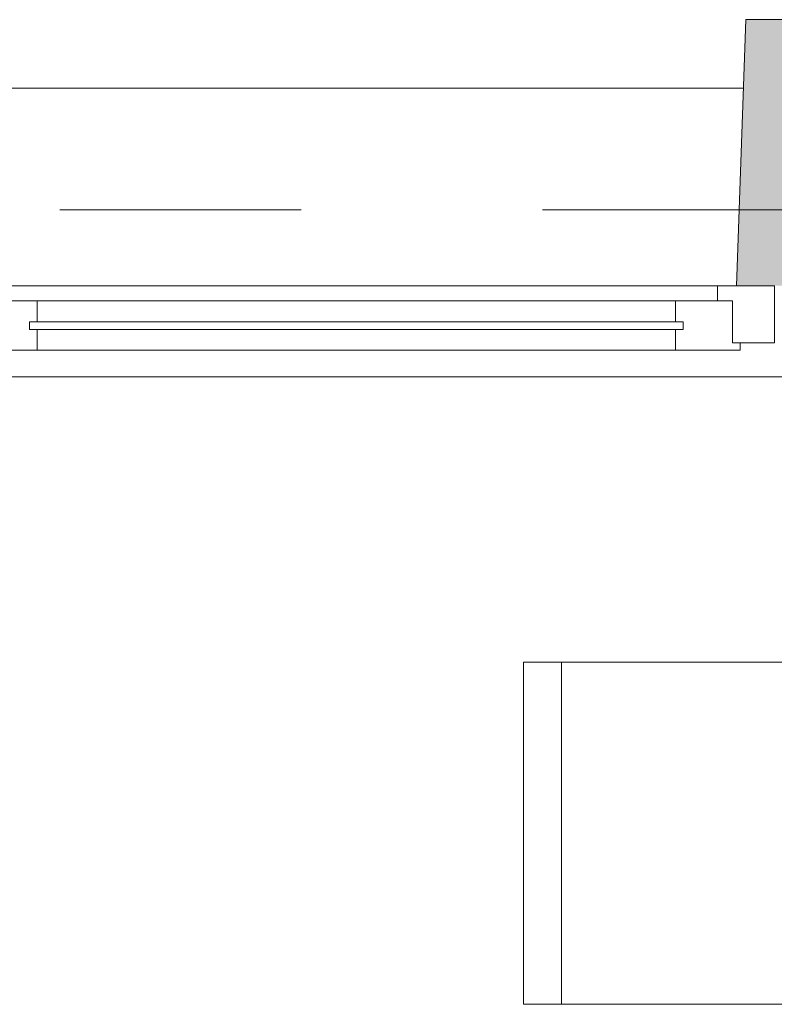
# Model space of a CAD drawing. Header units: centimetres. Extents: x -2424 to 2319, y 5 to 3760.
# Tile 71 of 117: x -850 to -751, y 3429 to 3558. Entities that reach past the tile are written whole.
import ezdxf

# ---------------------------------------------------------------- set-up
doc = ezdxf.new("R2010")
doc.units = ezdxf.units.CM
doc.linetypes.add('Oś', pattern=[222.25, 127, -31.75, 31.75, -31.75])
for name, color, linetype, lineweight in [('A-GLAZ', 151, 'Continuous', 13), ('A-WALL', 113, 'Continuous', 13), ('I-FURN', 30, 'Continuous', 9), ('S-COLS', 52, 'Continuous', 13), ('S-GRID', 1, 'Continuous', 13)]:
    doc.layers.add(name, color=color, linetype=linetype, lineweight=lineweight)

msp = doc.modelspace()

# ---------------------------------------------------------------- hatches: boundary and pattern name
at = {"layer": 'S-COLS', "lineweight": 9}
msp.add_hatch(color=251, dxfattribs=at).paths.add_polyline_path([(-735.62, 3523.33), (-736.87, 3558.33), (-754.37, 3558.33), (-755.62, 3523.33), (-740.62, 3523.33)], flags=0)

# ---------------------------------------------------------------- linework, layer by layer
at = {"layer": 'A-GLAZ', "color": 251, "lineweight": 9}
for p, q in [((-860.62, 3523.33), (-750.62, 3523.33)), ((-758.12, 3523.33), (-853.12, 3523.33)), ((-750.62, 3523.33), (-758.12, 3523.33)), ((-758.12, 3523.33), (-758.12, 3521.33)), ((-750.62, 3515.83), (-750.62, 3523.33)), ((-847.62, 3521.33), (-855.12, 3521.33)), ((-847.62, 3518.58), (-847.62, 3521.33)), ((-763.62, 3521.33), (-847.62, 3521.33)), ((-756.12, 3521.33), (-763.62, 3521.33)), ((-763.62, 3521.33), (-763.62, 3518.58)), ((-758.12, 3521.33), (-756.12, 3521.33)), ((-756.12, 3515.83), (-756.12, 3521.33)), ((-756.12, 3521.33), (-756.12, 3515.83)), ((-762.62, 3518.58), (-848.62, 3518.58)), ((-848.62, 3518.58), (-848.62, 3517.58)), ((-848.62, 3517.58), (-848.62, 3518.58)), ((-848.62, 3518.58), (-847.62, 3518.58)), ((-763.62, 3518.58), (-762.62, 3518.58)), ((-762.62, 3517.58), (-762.62, 3518.58)), ((-762.62, 3518.58), (-762.62, 3517.58)), ((-848.62, 3517.58), (-762.62, 3517.58)), ((-847.62, 3517.58), (-848.62, 3517.58)), ((-847.62, 3514.83), (-847.62, 3517.58)), ((-763.62, 3517.58), (-763.62, 3514.83)), ((-762.62, 3517.58), (-763.62, 3517.58)), ((-755.12, 3515.83), (-756.12, 3515.83)), ((-756.12, 3515.83), (-750.62, 3515.83)), ((-755.12, 3514.83), (-755.12, 3515.83)), ((-856.12, 3514.83), (-847.62, 3514.83)), ((-763.62, 3514.83), (-847.62, 3514.83)), ((-763.62, 3514.83), (-755.12, 3514.83))]:
    msp.add_line(p, q, dxfattribs=at)
at = {"layer": 'A-WALL', "color": 251, "lineweight": 9}
for p, q in [((-856.55, 3549.33), (-754.69, 3549.33)), ((-510.62, 3511.33), (-922.62, 3511.33))]:
    msp.add_line(p, q, dxfattribs=at)
at = {"layer": 'I-FURN', "color": 251, "lineweight": 9}
for p, q in [((-745.62, 3473.79), (-783.62, 3473.79)), ((-783.62, 3473.79), (-783.62, 3428.79)), ((-778.62, 3473.79), (-778.62, 3428.79)), ((-783.62, 3428.79), (-745.62, 3428.79))]:
    msp.add_line(p, q, dxfattribs=at)
at = {"layer": 'S-COLS', "color": 251, "lineweight": 9}
for p, q in [((-755.62, 3523.33), (-754.37, 3558.33)), ((-754.37, 3558.33), (-736.87, 3558.33))]:
    msp.add_line(p, q, dxfattribs=at)
at = {"layer": 'S-GRID', "color": 251, "linetype": 'Oś', "lineweight": 9}
msp.add_line((-1225.62, 3533.33), (1983.25, 3533.33), dxfattribs=at)

doc.saveas('drawing.dxf')
